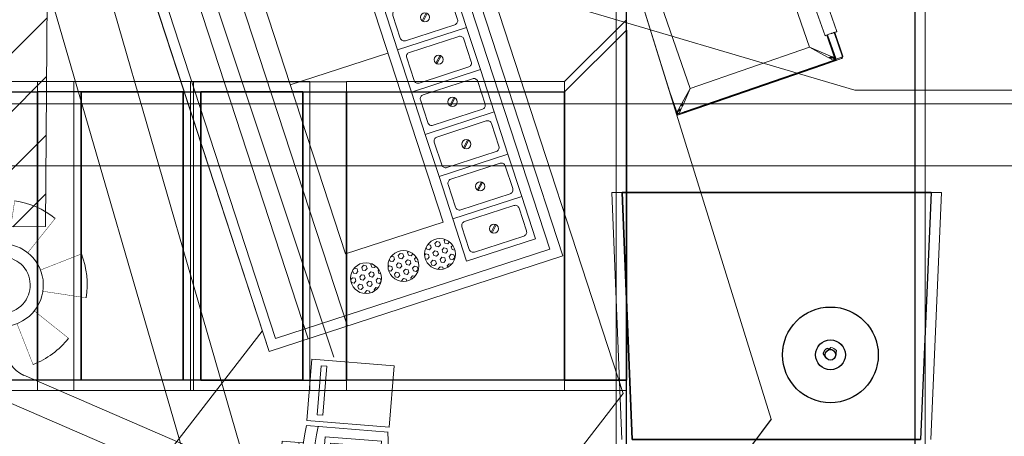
# Model space of a CAD drawing. Header units: millimetres. Extents: x 504675 to 860349, y -23215 to 63575.
# Tile 155 of 177: x 587490 to 589879, y 35628 to 36640. Entities that reach past the tile are written whole.
import ezdxf

# ---------------------------------------------------------------- set-up
doc = ezdxf.new("R2010")
doc.units = ezdxf.units.MM
doc.header["$LTSCALE"] = 10
doc.linetypes.add('LEVEL-F-OVERALL LAYOUT$0$HIDDEN', pattern=[0.375, 0.25, -0.125])
doc.layers.get('0').update_dxf_attribs({"linetype": 'CONTINUOUS'})
doc.layers.add('A-ANNO-DIMS-30', color=8, linetype='CONTINUOUS')
doc.layers.add('LEVEL-F-OVERALL LAYOUT$0$DASH1L', color=8, linetype='LEVEL-F-OVERALL LAYOUT$0$HIDDEN')
for name, color, linetype, lineweight in [('A-furniture', 8, 'CONTINUOUS', 9), ('A-WALL', 4, 'CONTINUOUS', 13), ('A-WALL-PATT', 8, 'CONTINUOUS', 35), ('ARCH', 8, 'CONTINUOUS', 0), ('Ceiling', 35, 'CONTINUOUS', 5), ('CKD Equipments', 8, 'CONTINUOUS', 0), ('DIM', 8, 'CONTINUOUS', 15), ('Duct Insulations', 8, 'CONTINUOUS', 13), ('EQUIPMENT', 8, 'CONTINUOUS', 18), ('F-RETAIL ANNO-TEXT', 7, 'CONTINUOUS', 9), ('furniture', 8, 'CONTINUOUS', 5), ('V-DUCT', 4, 'CONTINUOUS', 25), ('VJA-FF-PENDENT SPRINKLER HEAD', 3, 'CONTINUOUS', 0)]:
    doc.layers.add(name, color=color, linetype=linetype, lineweight=lineweight)
doc.styles.add('2 Arial_regular_annotative', font='arial.ttf', dxfattribs={"width": 0.8, "height": 2})
doc.dimstyles.new('A-DIM-2-ANNOTATIVE', dxfattribs={"dimtxt": 2, "dimasz": 1.5, "dimexe": 1, "dimexo": 1, "dimgap": 0.5, "dimtad": 1, "dimdec": 0, "dimrnd": 5, "dimzin": 0, "dimdsep": 46, "dimtxsty": '2 Arial_regular_annotative', "dimblk": 'OBLIQUE', "dimcen": 0, "dimdle": 1, "dimclrd": 256, "dimclre": 256, "dimadec": 0, "dimazin": 0, "dimtfac": 1, "dimtdec": 0, "dimtix": 1, "dimtmove": 2, "dimatfit": 3, "dimfxl": 2, "dimtolj": 1, "dimtzin": 0, "dimlwd": -1, "dimlwe": -1, "dimarcsym": 1})
pattern_1 = [(180, (-126944.069, -12401.577), (-1e-15, -11.691343), [6.75, -13.5]), (300, (-126944.069, -12401.577), (10.125, 5.8456715), [6.75, -13.5]), (240, (-126950.819, -12401.577), (10.125, -5.8456715), [6.75, -13.5])]

# ---------------------------------------------------------------- blocks, each defined once
blk = doc.blocks.new('A$C576a3272')
for p, q in [((-5, 11.9), (5.8, 16.8)), ((12, -4.7), (16.7, 6.2))]:
    blk.add_line(p, q)
for radius in [116.2, 36.2, 12.9]:
    blk.add_circle((0, 0), radius)
blk.add_arc((0, 0), 17.8, 20.3954, 70.9201)
blk = doc.blocks.new('A$Cdebd173a')
at = {"layer": 'EQUIPMENT'}
h = blk.add_hatch(dxfattribs=at)
h.set_pattern_fill('HEX', color=251, scale=54, angle=180)
h.set_pattern_definition(pattern_1)
edge = h.paths.add_edge_path()
edge.add_arc((96.5, 467.9), 37.5, 180, 540)
h = blk.add_hatch(dxfattribs=at)
h.set_pattern_fill('HEX', color=251, scale=54, angle=180)
h.set_pattern_definition(pattern_1)
edge = h.paths.add_edge_path()
edge.add_arc((96.5, 374.7), 37.5, 180, 540)
h = blk.add_hatch(dxfattribs=at)
h.set_pattern_fill('HEX', color=251, scale=54, angle=180)
h.set_pattern_definition(pattern_1)
edge = h.paths.add_edge_path()
edge.add_arc((96.5, 279.1), 37.5, 180, 540)
for p, q in [((106.2, 604.1), (121.8, 619.8)), ((108.3, 602.3), (123.7, 617.7)), ((214.2, 604.1), (229.8, 619.8)), ((216.3, 602.3), (231.7, 617.7)), ((322.2, 604.1), (337.8, 619.8)), ((324.3, 602.3), (339.7, 617.7)), ((430.2, 604.1), (445.8, 619.8)), ((432.3, 602.3), (447.7, 617.7)), ((538.2, 604.1), (553.8, 619.8)), ((540.3, 602.3), (555.7, 617.7)), ((646.2, 604.1), (661.8, 619.8)), ((648.3, 602.3), (663.7, 617.7)), ((600, 499), (600, 250)), ((1200, 200), (0, 200)), ((1200, 100), (0, 100))]:
    blk.add_line(p, q, dxfattribs=at)
for points in [[(1200, 750), (0, 750), (0, 0), (1200, 0)], [(1175, 725), (25, 725), (25, 25), (1175, 25)], [(168, 700), (60, 700), (60, 524), (168, 524)], [(276, 700), (168, 700), (168, 524), (276, 524)], [(384, 700), (276, 700), (276, 524), (384, 524)], [(492, 700), (384, 700), (384, 524), (492, 524)], [(600, 700), (492, 700), (492, 524), (600, 524)], [(708, 700), (600, 700), (600, 524), (708, 524)], [(168, 499), (1032, 499), (1032, 250), (168, 250)]]:
    blk.add_lwpolyline(points, close=True, dxfattribs=at)
for points in [[(143, 685), (85, 685, 0.414214), (75, 675), (75, 549, 0.414214), (85, 539), (143, 539, 0.414214), (153, 549), (153, 675, 0.414214)], [(251, 685), (193, 685, 0.414214), (183, 675), (183, 549, 0.414214), (193, 539), (251, 539, 0.414214), (261, 549), (261, 675, 0.414214)], [(359, 685), (301, 685, 0.414214), (291, 675), (291, 549, 0.414214), (301, 539), (359, 539, 0.414214), (369, 549), (369, 675, 0.414214)], [(467, 685), (409, 685, 0.414214), (399, 675), (399, 549, 0.414214), (409, 539), (467, 539, 0.414214), (477, 549), (477, 675, 0.414214)], [(575, 685), (517, 685, 0.414214), (507, 675), (507, 549, 0.414214), (517, 539), (575, 539, 0.414214), (585, 549), (585, 675, 0.414214)], [(683, 685), (625, 685, 0.414214), (615, 675), (615, 549, 0.414214), (625, 539), (683, 539, 0.414214), (693, 549), (693, 675, 0.414214)]]:
    blk.add_lwpolyline(points, format="xyb", close=True, dxfattribs=at)
for centre, radius in [((114.5, 611.5), 11.1), ((222.5, 611.5), 11.1), ((330.5, 611.5), 11.1), ((438.5, 611.5), 11.1), ((546.5, 611.5), 11.1), ((654.5, 611.5), 11.1), ((96.5, 467.9), 37.5), ((96.5, 374.7), 37.5), ((96.5, 279.1), 37.5)]:
    blk.add_circle(centre, radius, dxfattribs=at)
blk = doc.blocks.new('A$C7E433A8D')
at = {"layer": 'EQUIPMENT'}
for p, q in [((12, -1.7), (12, -200.3)), ((337.4, -200.3), (337.4, -1.7)), ((54.5, -204.6), (54.5, -256.1)), ((294.9, -204.6), (294.9, -256.1)), ((294.9, -256.1), (54.5, -256.1))]:
    blk.add_line(p, q, dxfattribs=at)
for points in [[(0, 0), (-150, 0), (-150, -200), (0, -200)], [(35.6, -153), (313.8, -153), (313.8, -15.9), (35.6, -15.9)], [(49.8, -138.8), (299.6, -138.8), (299.6, -30.1), (49.8, -30.1)], [(337.4, -147.5), (362, -147.5), (362, -52.9), (337.4, -52.9)], [(-16.3, -176.8), (-135.7, -176.8), (-135.7, -162.6), (-16.3, -162.6)]]:
    blk.add_lwpolyline(points, close=True, dxfattribs=at)
blk.add_lwpolyline([(266.5, -216.6), (266.5, -246.6), (82.9, -246.6), (82.9, -216.6)], dxfattribs=at)
for centre, radius, start, end in [((174.7, -1397), 1404.7, 83.3484, 96.6516), ((174.7, 1223.3), 1404.7, 263.3484, 276.6516), ((174.7, 1195), 1404.7, 263.3484, 276.6516), ((174.7, 1407.6), 1626.8, 265.7642, 274.2358)]:
    blk.add_arc(centre, radius, start, end, dxfattribs=at)
blk = doc.blocks.new('ARCH')
at = {"layer": 'LEVEL-F-OVERALL LAYOUT$0$DASH1L'}
h = blk.add_hatch(dxfattribs=at)
h.set_pattern_fill('ANGLE', color=8, scale=10, angle=352.0664)
h.set_pattern_definition([(352.0664444, (-404119.055, 373340.98), (9.6410197, 69.1814516), [50.8, -19.05]), (82.0664444, (-404119.055, 373340.98), (-69.1814516, 9.6410197), [50.8, -19.05])])
edge = h.paths.add_edge_path(flags=16)
edge.add_line((572074.7, 35847.1), (602196.9, 29528.2))
edge.add_line((602196.9, 29528.2), (599472.6, 39352))
edge.add_arc((597545.4, 38817.5), 2000, 15.4994, 89.9984)
edge.add_line((597545.4, 40817.5), (573256.1, 40817.5))
edge.add_arc((576210.3, 22394.2), 18658.7, 99.10996, 106.69033)
edge.add_line((570851.6, 40266.8), (572074.7, 35847.1))
h.paths.add_polyline_path([(583373.8, 40816), (583374.1, 40875), (586424.1, 40859.1), (586423.9, 40816)], flags=16)
h.paths.add_polyline_path([(600840.9, 34605.1), (600792.8, 34591.5), (599498, 39260.6), (599546.1, 39274.3)])
h.paths.add_polyline_path([(587210.4, 32671.8), (587195, 32598.4), (582693, 33542.8), (582708.4, 33616.2)])
edge = h.paths.add_edge_path()
edge.add_line((572071.7, 35387.9), (601863.3, 29138.4))
edge.add_arc((601986.5, 29725.6), 600, 258.1526, 375.4994)
edge.add_line((602564.7, 29886), (599906.3, 39472.3))
edge.add_arc((597545.4, 38817.5), 2450, 15.4994, 89.9984)
edge.add_line((597545.4, 41267.5), (573220.5, 41267.5))
edge.add_arc((576210.3, 22394.2), 19108.7, 99.00183, 106.23582)
edge.add_arc((571035.5, 40164.8), 600, 106.2358, 195.469)
edge.add_line((570457.2, 40004.7), (571616.6, 35815.1))
edge.add_arc((572194.9, 35975.1), 600, 195.469, 258.1526)
h.paths.add_polyline_path([(587210.4, 32671.8), (587195.4, 32600.5), (587195.4, 32600.5)])
at = {"layer": 'CKD Equipments'}
blk.add_line((587863.8, 36988.7), (588251.8, 35820.3), dxfattribs=at)
at = {"layer": 'furniture'}
for p, q in [((588677.4, 37723.1), (589313.9, 35670.5)), ((588954.7, 35732.6), (588365.7, 37539.2)), ((588094.8, 35834.4), (587722.8, 36975.3)), ((589406.7, 36573.8), (589299.9, 36882.6)), ((589444.3, 36601.6), (589346.3, 36885)), ((589374.6, 36894.8), (589472.6, 36611.4)), ((588963, 36802.3), (589066.9, 36467.2)), ((589010, 36782.3), (589116.8, 36473.6)), ((589469.3, 36610.2), (589467.9, 36609.7)), ((589467.9, 36609.8), (589469.3, 36610.2)), ((589471.8, 36611), (589469.3, 36610.2)), ((589469.3, 36610.2), (589471.8, 36611)), ((589471.8, 36611.1), (589472.6, 36611.4)), ((589471.8, 36611.1), (589471.8, 36611)), ((589445.1, 36601.8), (589444.3, 36601.6)), ((589445.2, 36601.9), (589445.1, 36601.8)), ((589445.2, 36601.9), (589447.6, 36602.7)), ((589447.6, 36602.7), (589445.2, 36601.9)), ((589447.6, 36602.7), (589448.4, 36603)), ((589448.4, 36602.9), (589447.6, 36602.7)), ((589448.4, 36603), (589449, 36603.2)), ((589449, 36603.1), (589448.4, 36602.9)), ((589448.4, 36602.9), (589448.4, 36603)), ((589465.7, 36552.8), (589448.4, 36602.9)), ((589449, 36603.2), (589450.5, 36603.7)), ((589449, 36603.2), (589449, 36603.2)), ((589449, 36603.2), (589449, 36603.1)), ((589449, 36603.2), (589449, 36603.2)), ((589449, 36603.2), (589449, 36603.1)), ((589449, 36603.1), (589466.3, 36553)), ((589450.5, 36603.8), (589451.2, 36604)), ((589471, 36544.7), (589450.5, 36603.8)), ((589450.5, 36603.7), (589450.5, 36603.8)), ((589451.2, 36604), (589451.4, 36604.1)), ((589451.4, 36604.1), (589453.8, 36604.9)), ((589453.8, 36604.9), (589456, 36605.7)), ((589456, 36605.7), (589456.8, 36605.9)), ((589456.8, 36605.9), (589460.1, 36607.1)), ((589460.1, 36607.1), (589461, 36607.4)), ((589461, 36607.4), (589463.2, 36608.1)), ((589463.2, 36608.1), (589465.6, 36609)), ((589465.6, 36609), (589465.7, 36609)), ((589465.7, 36609), (589466.4, 36609.2)), ((589466.4, 36609.2), (589486.8, 36550.2)), ((589466.4, 36609.2), (589466.5, 36609.2)), ((589466.5, 36609.2), (589467.9, 36609.8)), ((589467.9, 36609.8), (589467.9, 36609.7)), ((589467.9, 36609.7), (589487.8, 36552.2)), ((589116.8, 36473.6), (589406.7, 36573.8)), ((589416.2, 36568.9), (589406.7, 36573.8)), ((589406.7, 36573.8), (589416.4, 36569.4)), ((589441.7, 36554.5), (589406.7, 36573.8)), ((589406.7, 36573.8), (589435, 36561.7)), ((589406.7, 36573.8), (589425.7, 36564.6)), ((589406.7, 36573.8), (589425.8, 36564.8)), ((589406.7, 36573.8), (589416.3, 36569.1)), ((589464.3, 36541.7), (589090.7, 36412.5)), ((589468.7, 36540.7), (589102, 36413.9)), ((589103.7, 36416.2), (589466.7, 36541.7)), ((589466.5, 36542.3), (589105.2, 36417.4)), ((589105.2, 36417.5), (589464.2, 36541.6)), ((589435, 36561.7), (589457.7, 36552)), ((589438.9, 36530.3), (589484.6, 36546.1)), ((589441.7, 36554.5), (589455.3, 36547)), ((589457.5, 36549.9), (589454.6, 36548.9)), ((589457.6, 36549.8), (589454.6, 36548.8)), ((589460.5, 36544.1), (589455.3, 36547)), ((589456, 36546.9), (589460.5, 36548.4)), ((589456.2, 36546.9), (589460.6, 36548.4)), ((589456.4, 36547.9), (589459.4, 36548.9)), ((589459.5, 36548.9), (589456.5, 36547.8)), ((589456.5, 36547.8), (589456.5, 36547.9)), ((589457.7, 36552), (589460.3, 36550.8)), ((589460.3, 36550.8), (589458.3, 36550.2)), ((589460.4, 36550.8), (589458.4, 36550.1)), ((589461.9, 36547.3), (589459, 36546.3)), ((589459.1, 36546.3), (589461.9, 36547.3)), ((589459.5, 36548.9), (589459.5, 36548.9)), ((589459.8, 36549.1), (589462.3, 36550)), ((589462.4, 36549.9), (589459.8, 36549)), ((589459.8, 36549), (589459.8, 36549)), ((589460.3, 36550.8), (589460.4, 36550.8)), ((589460.4, 36550.8), (589462.3, 36550)), ((589464.6, 36541.9), (589460.5, 36544.1)), ((589460.6, 36548.5), (589463.5, 36549.5)), ((589460.6, 36548.4), (589463.6, 36549.4)), ((589462.3, 36550), (589462.4, 36549.9)), ((589462.4, 36549.9), (589463.2, 36549.6)), ((589464.5, 36548.2), (589462.4, 36547.5)), ((589462.5, 36547.5), (589464.5, 36548.1)), ((589463.2, 36549.6), (589463.5, 36549.5)), ((589463.5, 36549.5), (589463.6, 36549.4)), ((589463.6, 36549.4), (589464.4, 36549)), ((589464.2, 36541.6), (589466.5, 36542.4)), ((589464.2, 36541.6), (589464.6, 36541.8)), ((589464.3, 36541.7), (589464.6, 36541.8)), ((589464.4, 36549), (589464.4, 36548.7)), ((589464.4, 36549), (589464.9, 36548.8)), ((589464.4, 36548.7), (589464.4, 36548.4)), ((589464.4, 36548.4), (589464.5, 36548.2)), ((589464.5, 36548.2), (589464.9, 36548.8)), ((589465.5, 36548.6), (589464.5, 36548.2)), ((589464.5, 36548.1), (589465.7, 36548.5)), ((589464.5, 36548.2), (589465.6, 36548.5)), ((589464.5, 36548.1), (589464.5, 36548.2)), ((589464.5, 36548.1), (589464.5, 36548.2)), ((589464.5, 36548.1), (589464.5, 36548.1)), ((589464.5, 36548.1), (589465.1, 36546.2)), ((589465.3, 36542.3), (589464.6, 36541.9)), ((589465.4, 36542.2), (589464.6, 36541.8)), ((589464.6, 36541.8), (589465.4, 36542.2)), ((589464.6, 36541.8), (589464.6, 36541.9)), ((589464.6, 36541.8), (589464.6, 36541.8)), ((589464.9, 36548.8), (589465.5, 36548.6)), ((589465.3, 36545.6), (589465.9, 36543.9)), ((589465.6, 36542.4), (589465.3, 36542.3)), ((589466.2, 36542.7), (589465.4, 36542.2)), ((589465.4, 36542.3), (589465.6, 36542.4)), ((589465.5, 36548.6), (589465.6, 36548.5)), ((589465.6, 36548.5), (589465.7, 36548.5)), ((589466.2, 36543), (589465.6, 36542.4)), ((589465.6, 36542.4), (589465.6, 36542.4)), ((589465.7, 36552.8), (589465.8, 36552.8)), ((589465.8, 36552.7), (589465.7, 36552.8)), ((589465.7, 36548.5), (589466, 36548.4)), ((589465.8, 36552.8), (589466, 36552.9)), ((589466, 36552.8), (589465.8, 36552.7)), ((589466, 36551.9), (589465.8, 36552.7)), ((589466, 36552.9), (589466.3, 36553)), ((589466.3, 36552.9), (589466, 36552.8)), ((589466.5, 36552.7), (589466, 36551.9)), ((589466, 36551.9), (589466.2, 36551.4)), ((589467, 36545.3), (589466, 36548.4)), ((589467.4, 36547.8), (589466, 36548.4)), ((589466.1, 36543.5), (589466.2, 36543)), ((589466.2, 36551.4), (589466.6, 36552.2)), ((589466.2, 36551.3), (589466.7, 36552.1)), ((589466.2, 36551.3), (589466.2, 36551.4)), ((589466.5, 36550.5), (589466.2, 36551.3)), ((589466.2, 36543), (589466.7, 36543.5)), ((589466.2, 36543), (589466.3, 36542.8)), ((589466.3, 36542.8), (589466.2, 36542.7)), ((589466.4, 36553), (589466.3, 36552.9)), ((589466.3, 36553), (589466.4, 36553)), ((589466.8, 36543.4), (589466.3, 36542.8)), ((589466.3, 36542.8), (589466.5, 36542.4)), ((589466.5, 36552.7), (589466.4, 36553)), ((589466.5, 36552.7), (589466.6, 36552.2)), ((589467, 36550.7), (589466.5, 36550.5)), ((589466.5, 36550.5), (589467.1, 36550.7)), ((589466.5, 36550.5), (589467, 36550.6)), ((589466.7, 36550.1), (589466.5, 36550.5)), ((589466.5, 36550.5), (589466.5, 36550.5)), ((589466.5, 36542.4), (589467.2, 36542.7)), ((589467.2, 36542.6), (589466.5, 36542.3)), ((589466.5, 36542.4), (589466.5, 36542.3)), ((589466.5, 36542.3), (589466.7, 36541.7)), ((589466.6, 36552.2), (589466.7, 36552.1)), ((589466.7, 36552.1), (589467.1, 36550.8)), ((589467, 36550.6), (589466.7, 36550)), ((589466.7, 36550.1), (589467, 36550.6)), ((589466.7, 36550), (589466.7, 36550.1)), ((589467, 36549.1), (589466.7, 36550)), ((589467.3, 36544.7), (589466.7, 36543.6)), ((589466.7, 36543.6), (589466.7, 36543.5)), ((589466.7, 36541.7), (589467.2, 36542.6)), ((589468.1, 36542.2), (589466.7, 36541.7)), ((589466.7, 36541.6), (589468.2, 36542.1)), ((589466.7, 36541.6), (589468.2, 36542.1)), ((589466.7, 36541.7), (589466.7, 36541.6)), ((589466.7, 36541.6), (589466.7, 36541.6)), ((589466.7, 36541.6), (589466.8, 36541.5)), ((589467.3, 36544.2), (589466.8, 36543.4)), ((589466.8, 36541.5), (589468.2, 36542.1)), ((589466.8, 36541.5), (589466.8, 36541.4)), ((589466.8, 36541.4), (589467, 36541.2)), ((589467, 36550.7), (589467.1, 36550.8)), ((589467.1, 36550.8), (589467, 36550.7)), ((589467, 36550.6), (589467.2, 36550.7)), ((589467.1, 36550.7), (589467, 36550.7)), ((589467, 36550.7), (589467, 36550.7)), ((589467, 36550.7), (589467, 36550.6)), ((589467.6, 36549.5), (589467, 36549.2)), ((589467, 36549.1), (589467.6, 36549.3)), ((589467, 36549), (589467.7, 36549.3)), ((589467.6, 36549.3), (589467, 36549.1)), ((589467, 36549), (589467, 36549.1)), ((589467.1, 36548.9), (589467, 36549)), ((589467, 36541.2), (589467.2, 36540.9)), ((589467.1, 36550.8), (589467.1, 36550.7)), ((589467.1, 36550.8), (589467.1, 36550.8)), ((589467.1, 36550.7), (589467.2, 36550.7)), ((589467.1, 36548.9), (589467.7, 36549.2)), ((589467.1, 36548.9), (589467.5, 36547.7)), ((589467.3, 36544.7), (589467.1, 36545.2)), ((589467.2, 36550.7), (589467.6, 36549.3)), ((589467.2, 36542.7), (589467.7, 36543.4)), ((589467.2, 36542.7), (589467.9, 36542.9)), ((589467.9, 36542.8), (589467.2, 36542.6)), ((589467.2, 36542.6), (589467.2, 36542.7)), ((589467.2, 36540.9), (589467.5, 36540.8)), ((589467.6, 36545), (589467.3, 36544.2)), ((589467.3, 36544.7), (589467.4, 36544.9)), ((589467.3, 36544.4), (589467.3, 36544.7)), ((589467.4, 36547.6), (589467.4, 36547.8)), ((589467.4, 36547.8), (589467.4, 36547.8)), ((589467.4, 36547.8), (589467.4, 36547.7)), ((589467.6, 36546.5), (589467.4, 36547.8)), ((589467.4, 36547.7), (589467.4, 36547.6)), ((589467.4, 36547.7), (589467.5, 36547.7)), ((589467.7, 36547), (589467.4, 36547.6)), ((589467.4, 36547.6), (589467.6, 36546.5)), ((589467.4, 36545.1), (589467.6, 36546.5)), ((589467.6, 36546.5), (589467.4, 36545.1)), ((589467.4, 36545.1), (589467.4, 36545)), ((589467.4, 36545), (589467.4, 36545.1)), ((589467.4, 36545), (589467.4, 36544.9)), ((589467.5, 36547.7), (589467.7, 36547)), ((589467.7, 36543.4), (589467.5, 36543.9)), ((589467.5, 36540.8), (589468.1, 36540.6)), ((589467.6, 36549.3), (589467.7, 36549.3)), ((589467.6, 36546.5), (589467.6, 36546.5)), ((589467.7, 36545.9), (589467.6, 36545)), ((589467.7, 36549.3), (589467.7, 36549.2)), ((589467.7, 36549.2), (589468.9, 36545.7)), ((589467.7, 36547), (589467.7, 36546.8)), ((589468.4, 36544.8), (589467.7, 36546.8)), ((589468.4, 36544.8), (589467.7, 36546.8)), ((589467.7, 36546.8), (589467.7, 36545.9)), ((589467.7, 36543.4), (589468.1, 36544.1)), ((589467.9, 36542.9), (589467.7, 36543.4)), ((589467.9, 36542.9), (589468.7, 36543.2)), ((589468.6, 36543.1), (589467.9, 36542.8)), ((589467.9, 36542.8), (589467.9, 36542.9)), ((589468.1, 36542.2), (589467.9, 36542.8)), ((589468.1, 36542.2), (589468.6, 36543.1)), ((589468.1, 36540.6), (589468.2, 36542.1)), ((589468.1, 36540.6), (589468.7, 36540.7)), ((589468.7, 36540.7), (589468.1, 36540.6)), ((589468.2, 36542.1), (589469.8, 36542.7)), ((589468.2, 36542.1), (589469.8, 36542.6)), ((589469.7, 36542.5), (589468.2, 36542.1)), ((589468.3, 36542.2), (589468.2, 36542.1)), ((589468.2, 36542.1), (589468.2, 36542.1)), ((589468.2, 36542.1), (589468.2, 36542.1)), ((589468.2, 36542.1), (589468.2, 36542.1)), ((589468.7, 36540.7), (589468.2, 36542.1)), ((589468.3, 36542.2), (589468.8, 36543.2)), ((589469.8, 36542.7), (589468.3, 36542.2)), ((589468.4, 36544.8), (589468.9, 36545.7)), ((589468.4, 36544.8), (589468.7, 36543.9)), ((589468.7, 36543.8), (589468.5, 36544.3)), ((589468.6, 36543.1), (589468.7, 36543.2)), ((589468.8, 36543.2), (589468.6, 36543.1)), ((589468.7, 36540.7), (589484.6, 36546.1)), ((589484.6, 36546.1), (589468.7, 36540.7)), ((589468.7, 36543.9), (589468.8, 36543.6)), ((589468.8, 36543.5), (589468.7, 36543.8)), ((589468.7, 36543.2), (589468.8, 36543.4)), ((589468.7, 36543.2), (589468.9, 36543.3)), ((589469.8, 36542.6), (589468.7, 36540.7)), ((589468.8, 36543.6), (589469.6, 36544.9)), ((589468.8, 36543.6), (589468.9, 36543.5)), ((589468.8, 36543.4), (589468.8, 36543.5)), ((589468.8, 36543.5), (589468.9, 36543.5)), ((589468.9, 36543.3), (589468.8, 36543.4)), ((589468.8, 36543.2), (589468.9, 36543.3)), ((589468.9, 36543.2), (589468.8, 36543.2)), ((589468.9, 36545.7), (589469.2, 36545.1)), ((589468.9, 36543.3), (589469.7, 36544.8)), ((589468.9, 36543.5), (589468.9, 36543.3)), ((589468.9, 36543.3), (589468.9, 36543.3)), ((589468.9, 36543.3), (589468.9, 36543.2)), ((589468.9, 36543.2), (589468.9, 36543.3)), ((589468.9, 36543.3), (589468.9, 36543.3)), ((589468.9, 36543.3), (589468.9, 36543.3)), ((589469.2, 36545.1), (589469.6, 36544.9)), ((589469.6, 36544.9), (589469.7, 36544.8)), ((589469.7, 36544.8), (589470, 36544.6)), ((589471, 36544.7), (589469.8, 36542.7)), ((589469.8, 36542.7), (589469.8, 36542.6)), ((589470, 36544.6), (589470.3, 36544.6)), ((589470.3, 36544.6), (589470.6, 36544.6)), ((589470.6, 36544.6), (589471, 36544.7)), ((589471, 36544.7), (589486.8, 36550.2)), ((589484.6, 36546.1), (589484.9, 36546.7)), ((589484.6, 36546.1), (589485.1, 36546.4)), ((589485.1, 36546.4), (589484.6, 36546.1)), ((589484.9, 36546.7), (589485.6, 36548)), ((589485.1, 36546.4), (589484.9, 36546.7)), ((589485.6, 36547.2), (589485.1, 36546.4)), ((589485.1, 36546.4), (589485.5, 36546.9)), ((589487.2, 36550.1), (589485.5, 36546.9)), ((589485.5, 36546.9), (589485.6, 36547.2)), ((589485.6, 36548), (589486.8, 36550.2)), ((589487.2, 36550.1), (589485.6, 36547.3)), ((589485.6, 36547.8), (589485.6, 36548)), ((589485.6, 36547.5), (589485.6, 36547.8)), ((589485.6, 36547.3), (589485.6, 36547.5)), ((589485.6, 36547.2), (589485.6, 36547.3)), ((589486.8, 36550.2), (589487.1, 36550.3)), ((589487.1, 36550.3), (589487.4, 36550.5)), ((589487.6, 36550.7), (589487.2, 36550.1)), ((589487.4, 36550.5), (589487.6, 36550.7)), ((589487.6, 36550.7), (589487.7, 36551)), ((589487.7, 36551), (589487.9, 36551.6)), ((589487.9, 36551.6), (589487.8, 36552.2)), ((589131.9, 36424.1), (589438.8, 36530.3)), ((589438.8, 36530.3), (589438.8, 36530.3)), ((589438.9, 36530.3), (589438.8, 36530.3)), ((589067.8, 36464.3), (589066.9, 36467.2)), ((589066.9, 36467.2), (589084.9, 36415.4)), ((589116.8, 36473.6), (589097.8, 36438.9)), ((589099.7, 36433.5), (589116.8, 36473.6)), ((589116.8, 36473.6), (589107.5, 36454.5)), ((589111.9, 36464), (589116.8, 36473.6)), ((589112.1, 36463.9), (589116.8, 36473.6)), ((589116.8, 36473.6), (589112.2, 36463.9)), ((589116.8, 36473.6), (589112.3, 36463.8)), ((589083, 36420.3), (589067.8, 36464.3)), ((589071, 36454), (589067.8, 36464.3)), ((589083.1, 36419.1), (589071, 36454)), ((589071.9, 36451.1), (589071, 36454)), ((589071.9, 36451.1), (589083, 36419)), ((589071.9, 36451.1), (589082.1, 36418.2)), ((589083.1, 36420.4), (589083, 36420.3)), ((589083, 36420.3), (589083.4, 36419.5)), ((589083, 36419), (589083.1, 36419)), ((589083.1, 36419.1), (589083.4, 36419.5)), ((589083.3, 36418.6), (589083.1, 36419.1)), ((589083.1, 36419.1), (589083.1, 36419.1)), ((589083.1, 36419.1), (589083.3, 36418.6)), ((589083.1, 36419), (589083.1, 36419.1)), ((589083.1, 36419.1), (589083.1, 36419.1)), ((589083.4, 36419.5), (589083.4, 36419.5)), ((589084.7, 36415.7), (589083.4, 36419.5)), ((589085.9, 36417.2), (589086.9, 36419.2)), ((589086.1, 36408.3), (589131.7, 36424.1)), ((589086.9, 36419.2), (589087.4, 36420)), ((589087.2, 36419.3), (589086.9, 36419.2)), ((589087.2, 36419.3), (589086.9, 36419.2)), ((589089.3, 36420.7), (589087.4, 36420)), ((589087.4, 36420), (589089.2, 36420.6)), ((589087.6, 36420.4), (589087.4, 36420)), ((589088.7, 36422.3), (589087.6, 36420.4)), ((589087.6, 36420.4), (589089.3, 36421)), ((589087.6, 36420.4), (589089.3, 36420.9)), ((589087.8, 36417.8), (589091.8, 36419.1)), ((589091.6, 36419.2), (589087.9, 36417.9)), ((589087.9, 36417.9), (589091.6, 36419.2)), ((589092, 36420.3), (589088.2, 36418.5)), ((589095.5, 36434.7), (589088.7, 36422.3)), ((589088.7, 36422.3), (589089.6, 36422.6)), ((589089.6, 36422.6), (589088.7, 36422.3)), ((589088.9, 36419.8), (589092.7, 36421.2)), ((589092.7, 36421.2), (589088.9, 36419.9)), ((589092.8, 36421.2), (589088.9, 36419.9)), ((589093.4, 36422.1), (589089.3, 36420.7)), ((589089.3, 36420.7), (589093.4, 36422.1)), ((589089.5, 36421), (589093.5, 36422.4)), ((589089.5, 36421), (589089.5, 36421)), ((589090.5, 36423), (589091, 36423.1)), ((589091.1, 36423.1), (589090.5, 36423)), ((589090.5, 36423), (589090.5, 36422.9)), ((589091.5, 36423.3), (589094.4, 36424.3)), ((589091.5, 36423.3), (589091.5, 36423.3)), ((589093.9, 36419.9), (589091.5, 36414.3)), ((589091.6, 36419.2), (589091.6, 36419.2)), ((589092.1, 36419.3), (589093.9, 36419.9)), ((589092.2, 36419.4), (589093.9, 36420)), ((589092.2, 36419.4), (589094, 36420)), ((589092.2, 36419.4), (589092.2, 36419.4)), ((589094.5, 36421.4), (589092.7, 36420.6)), ((589092.8, 36421.2), (589092.7, 36421.2)), ((589093, 36421.3), (589093.1, 36421.3)), ((589094.7, 36421.9), (589093.1, 36421.3)), ((589094.8, 36421.9), (589093.1, 36421.3)), ((589093.5, 36422.4), (589093.6, 36422.4)), ((589093.9, 36420), (589094.7, 36421.9)), ((589093.9, 36420), (589093.9, 36419.9)), ((589094.4, 36424.3), (589094.4, 36424.3)), ((589094.7, 36421.9), (589098.5, 36430.8)), ((589095.5, 36434.8), (589095.6, 36434.9)), ((589095.5, 36434.8), (589096, 36433.5)), ((589095.5, 36434.7), (589095.5, 36434.8)), ((589095.5, 36434.7), (589095.9, 36433.3)), ((589095.6, 36434.9), (589096.5, 36436.6)), ((589095.6, 36434.9), (589096, 36433.5)), ((589096.2, 36432.6), (589097.1, 36430.2)), ((589096.3, 36432.7), (589097.1, 36430.3)), ((589096.3, 36432.7), (589097.1, 36430.3)), ((589096.5, 36436.6), (589096.7, 36437)), ((589096.5, 36436.6), (589097, 36435.3)), ((589096.7, 36437), (589096.8, 36437.1)), ((589096.7, 36437), (589097.2, 36435.7)), ((589097.8, 36438.9), (589096.8, 36437.2)), ((589096.8, 36437.2), (589097.3, 36435.9)), ((589096.8, 36437.1), (589096.8, 36437.2)), ((589097.2, 36435.8), (589096.8, 36437.1)), ((589097.1, 36430.3), (589097.1, 36430.3)), ((589097.2, 36434.6), (589098, 36432.3)), ((589097.4, 36435), (589098.2, 36432.7)), ((589097.5, 36435.2), (589098.3, 36432.9)), ((589098.3, 36432.9), (589097.5, 36435.1)), ((589097.8, 36438.9), (589098.3, 36437.4)), ((589098.3, 36432.9), (589098.3, 36432.9)), ((589098.4, 36437.1), (589099.2, 36434.9)), ((589098.4, 36431.2), (589098.5, 36430.8)), ((589098.7, 36431.2), (589098.5, 36430.8)), ((589098.8, 36431.4), (589098.6, 36431.9)), ((589098.6, 36431.9), (589098.6, 36431.9)), ((589098.6, 36431.7), (589098.7, 36431.2)), ((589098.8, 36431.4), (589098.7, 36431.2)), ((589099.7, 36433.5), (589098.8, 36431.4)), ((589099.3, 36434.4), (589099.7, 36433.5)), ((589131.8, 36424.1), (589131.7, 36424.1)), ((589131.9, 36424.1), (589131.8, 36424.1)), ((589082.4, 36418.3), (589082.1, 36418.2)), ((589082.1, 36418.2), (589082.4, 36418.3)), ((589082.1, 36418.2), (589082.1, 36418.2)), ((589082.1, 36418.2), (589082.3, 36417.7)), ((589082.3, 36417.7), (589082.7, 36418.4)), ((589082.4, 36417.5), (589082.3, 36417.7)), ((589082.4, 36418.3), (589082.7, 36418.4)), ((589082.4, 36418.3), (589082.4, 36418.3)), ((589082.8, 36417.7), (589082.4, 36417.5)), ((589082.4, 36417.5), (589084.8, 36409.5)), ((589082.7, 36418.4), (589082.8, 36418.4)), ((589082.8, 36418.5), (589083.1, 36418.9)), ((589082.8, 36418.5), (589083.2, 36418.6)), ((589082.8, 36418.5), (589082.8, 36418.4)), ((589082.8, 36418.5), (589082.8, 36418.4)), ((589082.8, 36418.4), (589082.8, 36418.4)), ((589083, 36417.8), (589082.8, 36417.7)), ((589083, 36417.8), (589082.8, 36417.7)), ((589082.8, 36417.7), (589082.9, 36417.6)), ((589083, 36419), (589083.1, 36418.9)), ((589083.1, 36418.9), (589083.2, 36418.6)), ((589083.1, 36418.9), (589083.2, 36418.6)), ((589083.2, 36418.6), (589083.2, 36418.6)), ((589083.2, 36418.6), (589083.2, 36418.6)), ((589083.3, 36418.6), (589083.2, 36418.6)), ((589083.3, 36418.6), (589083.3, 36418.6)), ((589083.5, 36418.6), (589083.3, 36418.6)), ((589083.5, 36418.7), (589083.5, 36418.6)), ((589084.7, 36415.7), (589085.8, 36412.4)), ((589084.7, 36415.7), (589084.9, 36415.4)), ((589085.5, 36409.8), (589084.8, 36409.5)), ((589084.8, 36409.5), (589085.2, 36408.3)), ((589084.9, 36415.4), (589085.8, 36417.1)), ((589085.3, 36414.7), (589084.9, 36415.4)), ((589084.9, 36415.4), (589085, 36415.2)), ((589084.9, 36415.4), (589084.9, 36415.4)), ((589085, 36415.2), (589085.2, 36414.5)), ((589085, 36415.2), (589085.3, 36414.6)), ((589085.5, 36409.8), (589085, 36411)), ((589085.2, 36414.5), (589085.8, 36413.8)), ((589085.2, 36408.3), (589085.5, 36408.2)), ((589086.5, 36411.6), (589085.5, 36409.8)), ((589085.5, 36409.8), (589085.7, 36409.8)), ((589085.6, 36409.7), (589085.5, 36409.7)), ((589085.5, 36409.7), (589085.5, 36409.7)), ((589085.5, 36408.2), (589085.6, 36409.7)), ((589085.5, 36408.2), (589086.1, 36408.3)), ((589085.5, 36408.2), (589086.1, 36408.3)), ((589085.6, 36409.7), (589086.6, 36410)), ((589085.7, 36409.8), (589085.6, 36409.7)), ((589085.9, 36408.9), (589085.6, 36409.7)), ((589086.6, 36411.6), (589085.7, 36409.8)), ((589085.7, 36409.8), (589086.6, 36410.2)), ((589085.8, 36417.1), (589087.8, 36417.8)), ((589085.8, 36417.1), (589085.9, 36417.2)), ((589086.2, 36415.8), (589085.8, 36417.1)), ((589085.8, 36417.1), (589085.8, 36417.1)), ((589086.3, 36415.8), (589085.8, 36417.1)), ((589085.8, 36413.9), (589086.6, 36413.2)), ((589085.8, 36413.8), (589086.4, 36413.2)), ((589085.8, 36412.4), (589086, 36412)), ((589085.9, 36417.2), (589087.8, 36417.9)), ((589085.9, 36417.2), (589087.8, 36417.9)), ((589086.6, 36413.3), (589085.9, 36414)), ((589086, 36412), (589086.4, 36411.7)), ((589087.7, 36418.3), (589086.1, 36417.6)), ((589102, 36413.9), (589086.1, 36408.3)), ((589087.8, 36411.5), (589086.1, 36408.3)), ((589086.4, 36413.2), (589087.1, 36412.7)), ((589086.4, 36411.7), (589086.5, 36411.6)), ((589087.2, 36413), (589086.5, 36415.2)), ((589087.2, 36413), (589086.5, 36415.2)), ((589087.1, 36412.7), (589086.5, 36411.6)), ((589086.5, 36411.6), (589086.6, 36411.6)), ((589087.2, 36412.9), (589086.6, 36413.3)), ((589086.6, 36413.2), (589087.2, 36412.9)), ((589087.2, 36412.7), (589086.6, 36411.6)), ((589086.6, 36411.6), (589086.9, 36411.4)), ((589086.9, 36411.4), (589087.4, 36411.4)), ((589087.2, 36412.9), (589087.1, 36412.7)), ((589087.1, 36412.7), (589087.2, 36412.7)), ((589087.3, 36412.9), (589087.2, 36413)), ((589087.2, 36412.9), (589087.2, 36413)), ((589087.3, 36412.9), (589087.2, 36412.9)), ((589087.2, 36412.9), (589087.2, 36412.9)), ((589087.2, 36412.9), (589087.2, 36412.9)), ((589087.2, 36412.9), (589087.3, 36412.9)), ((589087.4, 36412.9), (589087.2, 36412.7)), ((589087.2, 36412.7), (589087.2, 36412.7)), ((589087.2, 36412.7), (589088, 36412.4)), ((589087.4, 36412.9), (589087.3, 36412.9)), ((589087.3, 36412.9), (589087.3, 36412.9)), ((589087.3, 36412.9), (589087.3, 36412.9)), ((589087.3, 36412.9), (589087.3, 36412.9)), ((589087.3, 36412.9), (589087.3, 36412.9)), ((589087.4, 36412.9), (589087.3, 36412.9)), ((589087.3, 36412.9), (589087.3, 36412.9)), ((589087.3, 36412.9), (589088, 36412.5)), ((589087.4, 36412.9), (589087.3, 36412.9)), ((589088.5, 36413.3), (589087.4, 36412.9)), ((589087.4, 36412.9), (589087.4, 36412.9)), ((589088, 36412.6), (589087.4, 36412.9)), ((589087.4, 36412.9), (589087.4, 36412.9)), ((589087.4, 36411.4), (589087.8, 36411.5)), ((589087.8, 36411.5), (589091.1, 36412.6)), ((589088.1, 36412.6), (589088, 36412.6)), ((589088, 36412.5), (589088.1, 36412.5)), ((589088, 36412.4), (589088.9, 36412.2)), ((589088.5, 36413.3), (589088.5, 36413.3)), ((589088.9, 36412.2), (589089.5, 36412.3)), ((589089, 36412.4), (589089.5, 36412.3)), ((589089.6, 36412.4), (589089, 36412.4)), ((589091.5, 36414.3), (589089.3, 36413.5)), ((589091.5, 36414.3), (589089.3, 36413.6)), ((589089.5, 36412.3), (589090.6, 36412.5)), ((589089.5, 36412.3), (589089.9, 36412.3)), ((589090.8, 36412.6), (589089.6, 36412.4)), ((589089.9, 36412.3), (589090.6, 36412.5)), ((589090.6, 36412.5), (589090.7, 36412.5)), ((589090.8, 36412.6), (589090.7, 36412.5)), ((589090.7, 36412.5), (589091.1, 36412.6)), ((589091.5, 36414.3), (589090.8, 36412.6)), ((589091.1, 36412.6), (589103.7, 36416.9)), ((589091.5, 36414.3), (589091.5, 36414.3)), ((589102, 36413.9), (589102.3, 36414.4)), ((589102, 36413.9), (589102.5, 36414.2)), ((589102, 36413.9), (589102.5, 36414.2)), ((589102.3, 36414.4), (589103, 36415.7)), ((589102.5, 36414.2), (589102.3, 36414.4)), ((589102.5, 36414.2), (589103, 36415)), ((589102.5, 36414.2), (589102.9, 36414.7)), ((589102.9, 36414.7), (589103, 36415)), ((589103, 36415.7), (589103.2, 36416)), ((589103.1, 36415.6), (589103, 36415.7)), ((589103, 36415), (589103.4, 36415.7)), ((589103, 36415), (589103.1, 36415.3)), ((589103, 36415), (589103, 36415)), ((589103.1, 36415.3), (589103.1, 36415.6)), ((589103.2, 36416), (589103.7, 36416.9)), ((589103.2, 36416), (589103.7, 36416.1)), ((589103.4, 36415.7), (589103.7, 36416.1)), ((589103.7, 36416.9), (589104.2, 36417.1)), ((589103.7, 36416.2), (589103.8, 36416.4)), ((589103.7, 36416.1), (589103.7, 36416.2)), ((589103.8, 36416.4), (589104.2, 36417.1)), ((589104.2, 36417.1), (589105.2, 36417.4)), ((589105.2, 36417.5), (589105.2, 36417.4)), ((589105.2, 36417.4), (589105.2, 36417.5)), ((589105.2, 36417.4), (589105.2, 36417.4)), ((589313.9, 35670.5), (588224.8, 34217.8)), ((588791.4, 34973.3), (589314, 35670.3)), ((589313.9, 35670.5), (589314, 35670.3))]:
    blk.add_line(p, q, dxfattribs=at)
for points in [[(585672.5, 34498.4), (587173.6, 34712.7), (587488.3, 35120.1), (588078.5, 35884.2)], [(587793, 34228.8), (588110.3, 34639.6), (588954.7, 35732.6)]]:
    blk.add_lwpolyline(points, dxfattribs=at)
at = {"layer": 'A-ANNO-DIMS-30', "ltscale": 0.25, "xscale": -1, "rotation": 288.0561471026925}
blk.add_blockref('A$Cdebd173a', (588094.8, 35834.4), dxfattribs=at)
at = {"layer": 'A-furniture', "color": 8, "rotation": 265.3762421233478}
blk.add_blockref('A$C7E433A8D', (588386.3, 35650.5), dxfattribs=at)
blk = doc.blocks.new('hanging light')
at = {"color": 1}
for p, q in [((927726.7, 65427.3), (927715.3, 65430.6)), ((927712.2, 65408.4), (927706.1, 65418.6))]:
    blk.add_line(p, q, dxfattribs=at)
for radius in [116.2, 36.2, 12.9]:
    blk.add_circle((927723.4, 65414.8), radius, dxfattribs=at)
blk.add_arc((927723.4, 65414.8), 17.8, 117.1384, 167.6632, dxfattribs=at)
blk = doc.blocks.new('SPRINKLER HEAD 41')
at = {"layer": 'VJA-FF-PENDENT SPRINKLER HEAD', "lineweight": 0, "const_width": 0.001}
for points in [[(0.0088, 0.1111), (0.0248, 0.2167)], [(-0.0429, 0.1053), (-0.0818, 0.2047)], [(0.123, 0.1737), (0.0564, 0.0903)], [(-0.0848, 0.0745), (-0.1682, 0.1411)], [(0.1867, 0.0874), (0.0873, 0.0484)], [(-0.1056, 0.0268), (-0.2111, 0.0428)], [(0.1986, -0.0192), (0.0931, -0.0032)], [(-0.0998, -0.0249), (-0.1992, -0.0638)], [(-0.0689, -0.0667), (-0.1355, -0.1501)], [(0.1557, -0.1175), (0.0723, -0.0509)], [(-0.0373, -0.1931), (-0.0213, -0.0875)], [(0.0693, -0.1811), (0.0304, -0.0818)]]:
    blk.add_lwpolyline(points, dxfattribs=at)
at = {"layer": 'VJA-FF-PENDENT SPRINKLER HEAD', "lineweight": 0}
for major_axis, start_param, end_param in [((0.1795, 0.1036), 0.373598, 0.897197), ((0.1794, 0.1036), 1.420416, 1.944015), ((0.087, 0.0502), 1.570792, 7.853977), ((0.0594, 0.0343), 1.570786, 7.853971), ((0.1794, 0.1036), -0.673853, -0.150255), ((0.1795, 0.1036), 2.467936, 2.991535), ((0.1794, 0.1036), 4.562135, 5.085733), ((0.1795, 0.1036), 3.51515, 4.038748)]:
    blk.add_ellipse((-0.0062, 0.0118), major_axis=major_axis, ratio=1, start_param=start_param, end_param=end_param, dxfattribs=at)
blk = doc.blocks.new('V_Rectangular_Transition - V_Transition-21105272-Level C OVERALL KITCHEN')
at = {"layer": 'V-DUCT', "color": 137, "true_color": 0x408080}
for p, q in [((0, 375), (0, -375)), ((0, 375), (600, 350)), ((0, 375), (0, 375)), ((0, 375), (600, 350)), ((0, -375), (0, 375)), ((600, -350), (600, 350)), ((600, 350), (600, 350)), ((600, 350), (600, -350)), ((0, -375), (600, -350)), ((600, -350), (0, -375)), ((600, -350), (600, -350)), ((0, -375), (0, -375))]:
    blk.add_line(p, q, dxfattribs=at)
blk = doc.blocks.new('V_Rectangular_Takeoff_Beveled - V_Beveled Takeoff-21105795-Level C OVERALL KITCHEN')
at = {"layer": 'V-DUCT', "color": 137, "true_color": 0x408080}
for p, q in [((150, 350), (0, 500)), ((0, 500), (0, -350)), ((150, 350), (0, 500)), ((0, 500), (0, 500)), ((0, -350), (0, 500)), ((150, 350), (150, -350)), ((150, 350), (150, 350)), ((150, -350), (150, 350)), ((0, -350), (150, -350)), ((150, -350), (0, -350)), ((0, -350), (0, -350)), ((150, -350), (150, -350))]:
    blk.add_line(p, q, dxfattribs=at)
blk = doc.blocks.new('V_Rectangular_Elbow_With Vanes_ - V_Elbow-10078168-Level C OVERALL KITCHEN')
at = {"layer": 'V-DUCT', "color": 137, "true_color": 0x408080}
for p, q in [((600635.5, -197219.2), (600913.5, -197861.6)), ((600913.5, -197861.7), (600635.5, -197219.2)), ((600635.5, -197219.2), (600635.5, -197219.2)), ((600538.2, -197261.3), (600311.1, -197359.6)), ((600816.2, -197903.8), (600538.2, -197261.3)), ((600311.1, -197359.6), (600589.1, -198002.1)), ((600913.5, -197861.6), (600913.5, -197861.7)), ((600589.1, -198002.1), (600816.2, -197903.8))]:
    blk.add_line(p, q, dxfattribs=at)
for centre, major_axis in [((600635.5, -197219.2), (458.9, 198.6)), ((600635.5, -197219.2), (137.7, 59.6)), ((600913.5, -197861.6), (458.9, 198.6)), ((600913.5, -197861.6), (137.7, 59.6))]:
    blk.add_ellipse(centre, major_axis=major_axis, ratio=0.000022, start_param=3.926991, end_param=4.712389, dxfattribs=at)
blk = doc.blocks.new('V_Rectangular_Elbow_With Vanes_ - V_Elbow-V144-Level C OVERALL KITCHEN')
at = {"layer": 'V-DUCT', "color": 137, "true_color": 0x408080}
for p, q in [((600044.9, -197474.8), (600272, -197376.5)), ((600272, -197376.5), (600550, -198018.9)), ((600322.9, -198117.2), (600044.9, -197474.8)), ((600225.5, -198159.3), (599947.5, -197516.9)), ((599947.5, -197516.9), (599947.5, -197516.9)), ((599947.5, -197516.9), (600225.5, -198159.3)), ((600550, -198018.9), (600322.9, -198117.2)), ((600225.5, -198159.3), (600225.5, -198159.3))]:
    blk.add_line(p, q, dxfattribs=at)
for centre, major_axis in [((599947.5, -197516.9), (458.9, 198.6)), ((599947.5, -197516.9), (137.7, 59.6)), ((600225.5, -198159.3), (458.9, 198.6)), ((600225.5, -198159.3), (137.7, 59.6))]:
    blk.add_ellipse(centre, major_axis=major_axis, ratio=0.000045, start_param=0.785398, end_param=1.570796, dxfattribs=at)
blk = doc.blocks.new('hvac')
at = {"layer": 'Duct Insulations', "color": 137, "true_color": 0x408080}
for p, q in [((598938.7, -197577.8), (598938.7, -199649.1)), ((599688.7, -199649.1), (599688.7, -197577.8)), ((598813.7, -198543.1), (598963.7, -198393.1)), ((598963.7, -198393.1), (598963.7, -199293.1)), ((596349.8, -198543.1), (597534.4, -198543.1)), ((597534.4, -198543.1), (597534.4, -199293.1)), ((597534.4, -199293.1), (597534.4, -198543.1)), ((597534.4, -198543.1), (597534.4, -198543.1)), ((597534.4, -198543.1), (597534.4, -198543.1)), ((597534.4, -199293.1), (597534.4, -198543.1)), ((597534.4, -198543.1), (597534.4, -199293.1)), ((597622.8, -198543.1), (597622.8, -199293.1)), ((598195.7, -198543.1), (597622.8, -198543.1)), ((597905.7, -198543.1), (597622.8, -198543.1)), ((597622.8, -198543.1), (597622.8, -199293.1)), ((597905.7, -199293.1), (597905.7, -198543.1)), ((597905.7, -198543.1), (597905.7, -199293.1)), ((597912.8, -199293.1), (597912.9, -198543.1)), ((597912.8, -199293.2), (597912.9, -198543.2)), ((597912.9, -198543.2), (598195.7, -198543.2)), ((598195.7, -198543.1), (598195.7, -199293.1)), ((598195.7, -198543.2), (598195.7, -199293.2)), ((598284.1, -198543.1), (598284.1, -199293.1)), ((598813.7, -198543.1), (598284.1, -198543.1)), ((598284.1, -199293.2), (598284.1, -198543.2)), ((598813.7, -199293.1), (598813.7, -198543.1)), ((598813.7, -198543.1), (598813.7, -199293.1)), ((598928, -198812.4), (599728, -198812.7)), ((598928, -198812.4), (598952.8, -199412.4)), ((599728, -198812.7), (599702.8, -199412.7)), ((596349.8, -199293.1), (597534.4, -199293.1)), ((597534.4, -199293.1), (597534.4, -199293.1)), ((597534.4, -199293.1), (597534.4, -199293.1)), ((597622.8, -199293.1), (598195.7, -199293.1)), ((597622.8, -199293.1), (597905.7, -199293.1)), ((598195.7, -199293.2), (597912.8, -199293.2)), ((598284.1, -199293.1), (598813.7, -199293.1)), ((598963.7, -199293.1), (598813.7, -199293.1))]:
    blk.add_line(p, q, dxfattribs=at)
at = {"layer": 'Duct Insulations', "color": 1, "true_color": 0xff0000}
for p, q in [((597501.4, -199256.5), (597980.6, -199463.9)), ((597950.9, -199532.7), (597471.6, -199325.3))]:
    blk.add_line(p, q, dxfattribs=at)
blk.add_arc((597531.2, -199187.7), 75, 180.0003, 246.6, dxfattribs=at)
at = {"layer": 'Duct Insulations', "color": 137, "true_color": 0x408080}
for centre, major_axis, ratio, start_param, end_param in [((597534.4, -198543.1), (525, 0), 0.000045, 0.785398, 1.570796), ((597534.4, -198543.1), (125, 0), 0.000045, 0.785398, 1.570796), ((598284.1, -198543.2), (525, 0), 0.000022, 3.926991, 4.712389), ((598284.1, -198543.2), (125, 0), 0.000022, 3.926991, 4.712389), ((597534.4, -199293.1), (125, 0), 0.000045, 0.785398, 1.570796), ((597534.4, -199293.1), (525, 0), 0.000045, 0.785398, 1.570796), ((598284.1, -199293.2), (525, 0), 0.000022, 3.926991, 4.712389), ((598284.1, -199293.2), (125, 0), 0.000022, 3.926991, 4.712389)]:
    blk.add_ellipse(centre, major_axis=major_axis, ratio=ratio, start_param=start_param, end_param=end_param, dxfattribs=at)
at = {"layer": 'V-DUCT', "color": 137, "true_color": 0x408080}
for p, q in [((598963.7, -199499.1), (598963.7, -197577.8)), ((599663.7, -197577.8), (599663.7, -199499.1)), ((596349.8, -198568.1), (597534.4, -198568.1)), ((597534.4, -198568.1), (597534.4, -199268.1)), ((597640.5, -198568.1), (597640.5, -199268.1)), ((597640.5, -198568.1), (598178, -198568.1)), ((597888, -199268.1), (597888, -198568.1)), ((597930.5, -199268.1), (597930.5, -198568.1)), ((598178, -198568.1), (598178, -199268.1)), ((598284.1, -199268.1), (598284.1, -198568.1)), ((598284.1, -198568.1), (598813.7, -198568.1)), ((598813.7, -199268.1), (598813.7, -198568.1)), ((597534.4, -199268.1), (596349.8, -199268.1)), ((597534.4, -199268.1), (597534.4, -199268.1)), ((598178, -199268.1), (597640.5, -199268.1)), ((598813.7, -199268.1), (598284.1, -199268.1))]:
    blk.add_line(p, q, dxfattribs=at)
for name, p, rotation in [('V_Rectangular_Elbow_With Vanes_ - V_Elbow-V144-Level C OVERALL KITCHEN', (125373.2, 220971.8), 336.5999999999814), ('V_Rectangular_Elbow_With Vanes_ - V_Elbow-10078168-Level C OVERALL KITCHEN', (125373.2, 220971.8), 336.5999999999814), ('V_Rectangular_Transition - V_Transition-21105272-Level C OVERALL KITCHEN', (599328, -198812.5), 269.9800608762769)]:
    blk.add_blockref(name, p, dxfattribs=dict(at, rotation=rotation))
at = {"layer": 'V-DUCT', "color": 137, "true_color": 0x408080, "extrusion": (0, 0, -1), "rotation": 359.9996954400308}
blk.add_blockref('V_Rectangular_Takeoff_Beveled - V_Beveled Takeoff-21105795-Level C OVERALL KITCHEN', (-598963.7, -198918.1), dxfattribs=at)
blk = doc.blocks.new('GHIAL-LNT-PTB-A-M3-EPI-RCP_FOH_rvt-11-Level C - Retail _Grid EN20-EN21_CE4-CE3_')
at = {"layer": 'A-WALL-PATT', "lineweight": 9, "true_color": 0xd4d4d4}
h = blk.add_hatch(dxfattribs=at)
h.set_pattern_fill('FP_13', color=254, style=0, pattern_type=2)
h.set_pattern_definition([(45, (-120162.75, -239738.86), (-70.710678, 70.710678), [])])
h.paths.add_polyline_path([(472184, -419021.9), (472084, -419022.4), (472084.8, -418922.4), (472094.9, -417630.5), (472194.9, -417630.9)], flags=0)
at = {"layer": 'A-WALL', "color": 251, "lineweight": 9, "true_color": 0x515151}
for p, q in [((472184, -419021.9), (472194.9, -417630.9)), ((472084, -419022.4), (472184, -419021.9))]:
    blk.add_line(p, q, dxfattribs=at)
at = {"layer": 'A-WALL', "color": 251, "lineweight": 18, "true_color": 0x515151}
blk.add_line((472184, -419021.9), (472184, -419021.9), dxfattribs=at)
blk = doc.blocks.new('_OBLIQUE')
at = {"color": 0, "linetype": 'ByBlock', "lineweight": -2}
for p, q in [((-0.5, -0.5), (0.5, 0.5)), ((0, 0), (0, 0))]:
    blk.add_line(p, q, dxfattribs=at)
blk = doc.blocks.new('sprinkler')
at = {"lineweight": 5}
blk.add_blockref('GHIAL-LNT-PTB-A-M3-EPI-RCP_FOH_rvt-11-Level C - Retail _Grid EN20-EN21_CE4-CE3_', (332851, 0), dxfattribs=at)
at = {"layer": 'F-RETAIL ANNO-TEXT', "color": 5}
blk.add_leader([(803962.9, -417792.1), (806999.1, -418690.6), (807564.1, -418690.6)], dimstyle='A-DIM-2-ANNOTATIVE', override={"dimscale": 0, "dimasz": 150, "dimtad": 0, "dimclrd": 5}, dxfattribs=at)

msp = doc.modelspace()

# ---------------------------------------------------------------- linework, layer by layer
at = {"layer": 'Ceiling', "color": 1, "ltscale": 0.25}
for p, q in [((588776.8, 32526.6), (586423.9, 40623.5)), ((586573.9, 40622.4), (588923.6, 32496)), ((571959.5, 36435.8), (600281.3, 36435.8)), ((572001, 36285.8), (600322.9, 36285.8))]:
    msp.add_line(p, q, dxfattribs=at)

# ---------------------------------------------------------------- block references
for name, p in [('sprinkler', (-217482.8, 455159.9)), ('hvac', (-10001.4, 235033.1)), ('hvac', (-10001.4, 235033.1)), ('hanging light', (-338266, -29588.5))]:
    msp.add_blockref(name, p)
at = {"layer": 'ARCH'}
msp.add_blockref('ARCH', (0, 0), dxfattribs=at)
at = {"layer": 'DIM', "color": 1, "ltscale": 0.25, "rotation": 15.18516485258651}
msp.add_blockref('A$C576a3272', (589457.4, 35826.2), dxfattribs=at)
at = {"layer": 'VJA-FF-PENDENT SPRINKLER HEAD', "lineweight": 0, "xscale": 1000, "yscale": 1000, "zscale": 1000}
msp.add_blockref('SPRINKLER HEAD 41', (587452.8, 35984), dxfattribs=at)

doc.saveas('drawing.dxf')
